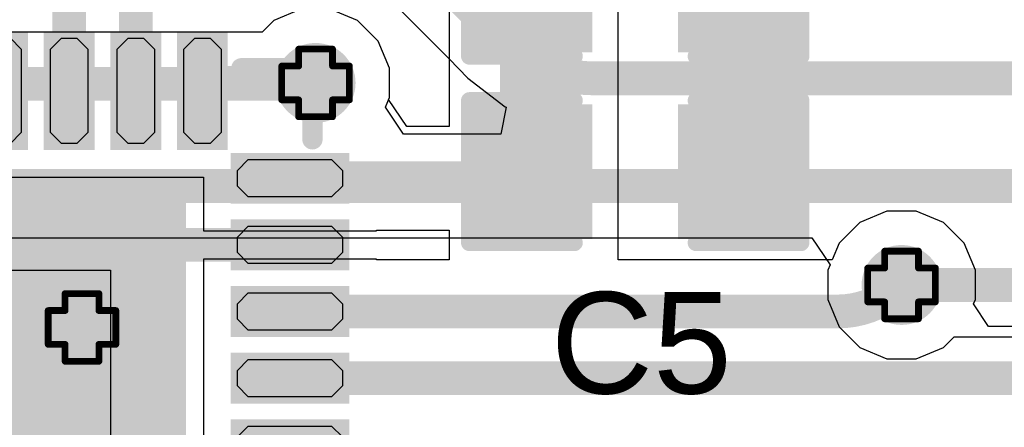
# Model space of a CAD drawing. Header units: inches. Extents: x -0.1 to 10.2, y 0 to 6.5.
# Tile 68 of 95: x 2.416 to 2.708, y 3.688 to 3.809. Entities that reach past the tile are written whole.
import ezdxf

# ---------------------------------------------------------------- set-up
doc = ezdxf.new("R2010")
doc.units = ezdxf.units.IN
doc.header["$MEASUREMENT"] = 0
for name, color, linetype in [('Bottom Layer', 5, 'Continuous'), ('Drill Drawing', 1, 'Continuous'), ('Top Layer', 1, 'Continuous'), ('Top Overlay', 2, 'Continuous'), ('Top Paste', 8, 'Continuous'), ('Top Solder', 216, 'Continuous'), ('Via Holes', 16, 'Continuous')]:
    doc.layers.add(name, color=color, linetype=linetype)
doc.styles.add('Arial', font='txt', dxfattribs={"height": 0.2})

# ---------------------------------------------------------------- blocks, each defined once
blk = doc.blocks.new('48_QFN__7_7__17')
at = {"layer": 'Top Layer'}
for points in [[(0.043698, 0.149706), (0.054722, 0.149706), (0.054722, 0.118594), (0.043698, 0.118594)], [(0.063388, 0.149706), (0.074412, 0.149706), (0.074412, 0.118594), (0.063388, 0.118594)], [(0.083068, 0.149706), (0.094092, 0.149706), (0.094092, 0.118594), (0.083068, 0.118594)], [(0.102758, 0.149706), (0.113782, 0.149706), (0.113782, 0.118594), (0.102758, 0.118594)], [(0.118594, 0.113782), (0.149706, 0.113782), (0.149706, 0.102758), (0.118594, 0.102758)], [(-0.101378, 0.101378), (0.101378, 0.101378), (0.101378, -0.101378), (-0.101378, -0.101378)], [(0.118594, 0.094092), (0.149706, 0.094092), (0.149706, 0.083068), (0.118594, 0.083068)], [(0.118594, 0.074412), (0.149706, 0.074412), (0.149706, 0.063388), (0.118594, 0.063388)], [(0.118594, 0.054722), (0.149706, 0.054722), (0.149706, 0.043698), (0.118594, 0.043698)], [(0.118594, 0.035042), (0.149706, 0.035042), (0.149706, 0.024018), (0.118594, 0.024018)]]:
    blk.add_hatch(color=1, dxfattribs=at).paths.add_polyline_path(points)
at = {"layer": 'Top Solder'}
for points in [[(0.041698, 0.151706), (0.056722, 0.151706), (0.056722, 0.116594), (0.041698, 0.116594)], [(0.061388, 0.151706), (0.076412, 0.151706), (0.076412, 0.116594), (0.061388, 0.116594)], [(0.081068, 0.151706), (0.096092, 0.151706), (0.096092, 0.116594), (0.081068, 0.116594)], [(0.100758, 0.151706), (0.115782, 0.151706), (0.115782, 0.116594), (0.100758, 0.116594)], [(0.116594, 0.115782), (0.151706, 0.115782), (0.151706, 0.100758), (0.116594, 0.100758)], [(-0.103378, 0.103378), (0.103378, 0.103378), (0.103378, -0.103378), (-0.103378, -0.103378)], [(0.116594, 0.096092), (0.151706, 0.096092), (0.151706, 0.081068), (0.116594, 0.081068)], [(0.116594, 0.076412), (0.151706, 0.076412), (0.151706, 0.061388), (0.116594, 0.061388)], [(0.116594, 0.056722), (0.151706, 0.056722), (0.151706, 0.041698), (0.116594, 0.041698)], [(0.116594, 0.037042), (0.151706, 0.037042), (0.151706, 0.022018), (0.116594, 0.022018)]]:
    blk.add_hatch(color=216, dxfattribs=at).paths.add_polyline_path(points)
at = {"layer": 'Top Overlay', "const_width": 0.006}
for points in [[(0.119779, 0.140795), (0.140795, 0.140795)], [(0.140795, 0.119779), (0.140795, 0.140795)]]:
    blk.add_lwpolyline(points, dxfattribs=at)
at = {"layer": 'Top Overlay', "const_width": 0.003}
for points in [[(0.118279, 0.140795, 1), (0.121279, 0.140795, 1)], [(0.139295, 0.140795, 1), (0.142295, 0.140795, 1)], [(0.139295, 0.140795, 1), (0.142295, 0.140795, 1)], [(0.139295, 0.119779, 1), (0.142295, 0.119779, 1)]]:
    blk.add_lwpolyline(points, format="xyb", close=True, dxfattribs=at)
at = {"layer": 'Top Paste'}
for p, q in [((0.0514931, 0.149706), (0.054722, 0.1464771)), ((0.063388, 0.1464771), (0.0666168, 0.149706)), ((0.0666168, 0.149706), (0.0711831, 0.149706)), ((0.0711831, 0.149706), (0.074412, 0.1464771)), ((0.083068, 0.1464771), (0.0862968, 0.149706)), ((0.0862968, 0.149706), (0.0908631, 0.149706)), ((0.0908631, 0.149706), (0.094092, 0.1464771)), ((0.102758, 0.1464771), (0.1059868, 0.149706)), ((0.1059868, 0.149706), (0.1105531, 0.149706)), ((0.1105531, 0.149706), (0.113782, 0.1464771)), ((0.054722, 0.1464771), (0.054722, 0.144194)), ((0.063388, 0.144194), (0.063388, 0.1464771)), ((0.074412, 0.1464771), (0.074412, 0.144194)), ((0.083068, 0.144194), (0.083068, 0.1464771)), ((0.094092, 0.1464771), (0.094092, 0.144194)), ((0.102758, 0.144194), (0.102758, 0.1464771)), ((0.113782, 0.1464771), (0.113782, 0.144194)), ((0.054722, 0.144194), (0.054722, 0.144194)), ((0.054722, 0.144194), (0.054722, 0.124106)), ((0.063388, 0.124106), (0.063388, 0.144194)), ((0.074412, 0.144194), (0.074412, 0.144194)), ((0.074412, 0.144194), (0.074412, 0.124106)), ((0.083068, 0.124106), (0.083068, 0.144194)), ((0.094092, 0.144194), (0.094092, 0.144194)), ((0.094092, 0.144194), (0.094092, 0.124106)), ((0.102758, 0.124106), (0.102758, 0.144194)), ((0.113782, 0.144194), (0.113782, 0.144194)), ((0.113782, 0.144194), (0.113782, 0.124106)), ((0.054722, 0.124106), (0.054722, 0.1218228)), ((0.063388, 0.1218228), (0.063388, 0.124106)), ((0.063388, 0.124106), (0.063388, 0.124106)), ((0.074412, 0.124106), (0.074412, 0.1218228)), ((0.083068, 0.1218228), (0.083068, 0.124106)), ((0.083068, 0.124106), (0.083068, 0.124106)), ((0.094092, 0.124106), (0.094092, 0.1218228)), ((0.102758, 0.1218228), (0.102758, 0.124106)), ((0.102758, 0.124106), (0.102758, 0.124106)), ((0.113782, 0.124106), (0.113782, 0.1218228)), ((0.054722, 0.1218228), (0.0514931, 0.118594)), ((0.0666168, 0.118594), (0.063388, 0.1218228)), ((0.074412, 0.1218228), (0.0711831, 0.118594)), ((0.0862968, 0.118594), (0.083068, 0.1218228)), ((0.094092, 0.1218228), (0.0908631, 0.118594)), ((0.1059868, 0.118594), (0.102758, 0.1218228)), ((0.113782, 0.1218228), (0.1105531, 0.118594)), ((0.0711831, 0.118594), (0.0666168, 0.118594)), ((0.0908631, 0.118594), (0.0862968, 0.118594)), ((0.1105531, 0.118594), (0.1059868, 0.118594)), ((0.118594, 0.1105531), (0.1218228, 0.113782)), ((0.1218228, 0.113782), (0.124106, 0.113782)), ((0.124106, 0.113782), (0.124106, 0.113782)), ((0.124106, 0.113782), (0.144194, 0.113782)), ((0.144194, 0.113782), (0.1464771, 0.113782)), ((0.1464771, 0.113782), (0.149706, 0.1105531)), ((0.118594, 0.1059868), (0.118594, 0.1105531)), ((0.149706, 0.1105531), (0.149706, 0.1059868)), ((0.1218228, 0.102758), (0.118594, 0.1059868)), ((0.149706, 0.1059868), (0.1464771, 0.102758)), ((0.124106, 0.102758), (0.1218228, 0.102758)), ((0.144194, 0.102758), (0.124106, 0.102758)), ((0.1464771, 0.102758), (0.144194, 0.102758)), ((0.144194, 0.102758), (0.144194, 0.102758)), ((0.118594, 0.0908631), (0.1218228, 0.094092)), ((0.1218228, 0.094092), (0.124106, 0.094092)), ((0.124106, 0.094092), (0.124106, 0.094092)), ((0.124106, 0.094092), (0.144194, 0.094092)), ((0.144194, 0.094092), (0.1464771, 0.094092)), ((0.1464771, 0.094092), (0.149706, 0.0908631)), ((0.118594, 0.0862968), (0.118594, 0.0908631)), ((0.149706, 0.0908631), (0.149706, 0.0862968)), ((0.1218228, 0.083068), (0.118594, 0.0862968)), ((0.149706, 0.0862968), (0.1464771, 0.083068)), ((0.124106, 0.083068), (0.1218228, 0.083068)), ((0.144194, 0.083068), (0.124106, 0.083068)), ((0.1464771, 0.083068), (0.144194, 0.083068)), ((0.144194, 0.083068), (0.144194, 0.083068)), ((-0.081102, 0.081102), (0.081102, 0.081102)), ((0.081102, 0.081102), (0.081102, -0.081102)), ((0.118594, 0.0711831), (0.1218228, 0.074412)), ((0.1218228, 0.074412), (0.124106, 0.074412)), ((0.124106, 0.074412), (0.124106, 0.074412)), ((0.124106, 0.074412), (0.144194, 0.074412)), ((0.144194, 0.074412), (0.1464771, 0.074412)), ((0.1464771, 0.074412), (0.149706, 0.0711831)), ((0.118594, 0.0666168), (0.118594, 0.0711831)), ((0.149706, 0.0711831), (0.149706, 0.0666168)), ((0.1218228, 0.063388), (0.118594, 0.0666168)), ((0.149706, 0.0666168), (0.1464771, 0.063388)), ((0.124106, 0.063388), (0.1218228, 0.063388)), ((0.144194, 0.063388), (0.124106, 0.063388)), ((0.1464771, 0.063388), (0.144194, 0.063388)), ((0.144194, 0.063388), (0.144194, 0.063388)), ((0.118594, 0.0514931), (0.1218228, 0.054722)), ((0.1218228, 0.054722), (0.124106, 0.054722)), ((0.124106, 0.054722), (0.124106, 0.054722)), ((0.124106, 0.054722), (0.144194, 0.054722)), ((0.144194, 0.054722), (0.1464771, 0.054722)), ((0.1464771, 0.054722), (0.149706, 0.0514931)), ((0.118594, 0.0469268), (0.118594, 0.0514931)), ((0.149706, 0.0514931), (0.149706, 0.0469268)), ((0.1218228, 0.043698), (0.118594, 0.0469268)), ((0.149706, 0.0469268), (0.1464771, 0.043698)), ((0.124106, 0.043698), (0.1218228, 0.043698)), ((0.144194, 0.043698), (0.124106, 0.043698)), ((0.1464771, 0.043698), (0.144194, 0.043698)), ((0.144194, 0.043698), (0.144194, 0.043698)), ((0.118594, 0.0318131), (0.1218228, 0.035042)), ((0.1218228, 0.035042), (0.124106, 0.035042)), ((0.124106, 0.035042), (0.124106, 0.035042)), ((0.124106, 0.035042), (0.144194, 0.035042)), ((0.144194, 0.035042), (0.1464771, 0.035042)), ((0.1464771, 0.035042), (0.149706, 0.0318131))]:
    blk.add_line(p, q, dxfattribs=at)
blk = doc.blocks.new('C___0603_95')
at = {"layer": 'Top Layer'}
for points in [[(-0.015, 0.0175), (-0.015, -0.0175), (-0.045, -0.0175), (-0.045, 0.0175)], [(0.045, 0.0175), (0.045, -0.0175), (0.015, -0.0175), (0.015, 0.0175)]]:
    blk.add_hatch(color=1, dxfattribs=at).paths.add_polyline_path(points)
at = {"layer": 'Top Paste'}
for points in [[(-0.015, 0.0175), (-0.015, -0.0175), (-0.045, -0.0175), (-0.045, 0.0175)], [(0.045, 0.0175), (0.045, -0.0175), (0.015, -0.0175), (0.015, 0.0175)]]:
    blk.add_hatch(color=8, dxfattribs=at).paths.add_polyline_path(points)
at = {"layer": 'Top Solder'}
for points in [[(-0.0126378, 0.0198622), (-0.0126378, -0.0198622), (-0.0473622, -0.0198622), (-0.0473622, 0.0198622)], [(0.0473622, 0.0198622), (0.0473622, -0.0198622), (0.0126378, -0.0198622), (0.0126378, 0.0198622)]]:
    blk.add_hatch(color=216, dxfattribs=at).paths.add_polyline_path(points)
at = {"layer": 'Top Overlay', "const_width": 0.005}
for points in [[(-0.049, 0.021), (-0.049, -0.021)], [(-0.018, 0.021), (-0.049, 0.021)], [(0.049, 0.021), (0.018, 0.021)], [(0.049, 0.021), (0.049, -0.021)], [(-0.018, -0.021), (-0.049, -0.021)], [(0.049, -0.021), (0.018, -0.021)]]:
    blk.add_lwpolyline(points, dxfattribs=at)
at = {"layer": 'Top Overlay', "const_width": 0.0025}
for points in [[(-0.05025, 0.021, 1), (-0.04775, 0.021, 1)], [(-0.05025, 0.021, 1), (-0.04775, 0.021, 1)], [(-0.01925, 0.021, 1), (-0.01675, 0.021, 1)], [(0.01675, 0.021, 1), (0.01925, 0.021, 1)], [(0.04775, 0.021, 1), (0.05025, 0.021, 1)], [(0.04775, 0.021, 1), (0.05025, 0.021, 1)], [(-0.05025, -0.021, 1), (-0.04775, -0.021, 1)], [(-0.05025, -0.021, 1), (-0.04775, -0.021, 1)], [(-0.01925, -0.021, 1), (-0.01675, -0.021, 1)], [(0.01675, -0.021, 1), (0.01925, -0.021, 1)], [(0.04775, -0.021, 1), (0.05025, -0.021, 1)], [(0.04775, -0.021, 1), (0.05025, -0.021, 1)]]:
    blk.add_lwpolyline(points, format="xyb", close=True, dxfattribs=at)
blk = doc.blocks.new('C___0603_97')
at = {"layer": 'Top Layer'}
for points in [[(-0.015, 0.0175), (-0.015, -0.0175), (-0.045, -0.0175), (-0.045, 0.0175)], [(0.045, 0.0175), (0.045, -0.0175), (0.015, -0.0175), (0.015, 0.0175)]]:
    blk.add_hatch(color=1, dxfattribs=at).paths.add_polyline_path(points)
at = {"layer": 'Top Paste'}
for points in [[(-0.015, 0.0175), (-0.015, -0.0175), (-0.045, -0.0175), (-0.045, 0.0175)], [(0.045, 0.0175), (0.045, -0.0175), (0.015, -0.0175), (0.015, 0.0175)]]:
    blk.add_hatch(color=8, dxfattribs=at).paths.add_polyline_path(points)
at = {"layer": 'Top Solder'}
for points in [[(-0.0126378, 0.0198622), (-0.0126378, -0.0198622), (-0.0473622, -0.0198622), (-0.0473622, 0.0198622)], [(0.0473622, 0.0198622), (0.0473622, -0.0198622), (0.0126378, -0.0198622), (0.0126378, 0.0198622)]]:
    blk.add_hatch(color=216, dxfattribs=at).paths.add_polyline_path(points)
at = {"layer": 'Top Overlay', "const_width": 0.005}
for points in [[(-0.049, 0.021), (-0.049, -0.021)], [(-0.018, 0.021), (-0.049, 0.021)], [(0.049, 0.021), (0.018, 0.021)], [(0.049, 0.021), (0.049, -0.021)], [(-0.018, -0.021), (-0.049, -0.021)], [(0.049, -0.021), (0.018, -0.021)]]:
    blk.add_lwpolyline(points, dxfattribs=at)
at = {"layer": 'Top Overlay', "const_width": 0.0025}
for points in [[(-0.05025, 0.021, 1), (-0.04775, 0.021, 1)], [(-0.05025, 0.021, 1), (-0.04775, 0.021, 1)], [(-0.01925, 0.021, 1), (-0.01675, 0.021, 1)], [(0.01675, 0.021, 1), (0.01925, 0.021, 1)], [(0.04775, 0.021, 1), (0.05025, 0.021, 1)], [(0.04775, 0.021, 1), (0.05025, 0.021, 1)], [(-0.05025, -0.021, 1), (-0.04775, -0.021, 1)], [(-0.05025, -0.021, 1), (-0.04775, -0.021, 1)], [(-0.01925, -0.021, 1), (-0.01675, -0.021, 1)], [(0.01675, -0.021, 1), (0.01925, -0.021, 1)], [(0.04775, -0.021, 1), (0.05025, -0.021, 1)], [(0.04775, -0.021, 1), (0.05025, -0.021, 1)]]:
    blk.add_lwpolyline(points, format="xyb", close=True, dxfattribs=at)

msp = doc.modelspace()

# ---------------------------------------------------------------- hatches: boundary and pattern name
at = {"layer": 'Bottom Layer'}
h = msp.add_hatch(color=5, dxfattribs=at)
edge = h.paths.add_edge_path()
edge.add_arc((2.5039366, 3.79), 0.011811, 0, 360)
h = msp.add_hatch(color=5, dxfattribs=at)
edge = h.paths.add_edge_path()
edge.add_arc((2.677165, 3.7302835), 0.011811, 0, 360)
h = msp.add_hatch(color=5, dxfattribs=at)
edge = h.paths.add_edge_path()
edge.add_arc((2.4348815, 3.7177205), 0.011811, 0, 360)
at = {"layer": 'Top Layer'}
h = msp.add_hatch(color=1, dxfattribs=at)
edge = h.paths.add_edge_path()
edge.add_arc((2.5039366, 3.79), 0.011811, 0, 360)
h = msp.add_hatch(color=1, dxfattribs=at)
edge = h.paths.add_edge_path()
edge.add_arc((2.677165, 3.7302835), 0.011811, 0, 360)
h = msp.add_hatch(color=1, dxfattribs=at)
edge = h.paths.add_edge_path()
edge.add_arc((2.4348815, 3.7177205), 0.011811, 0, 360)
at = {"layer": 'Via Holes'}
h = msp.add_hatch(color=7, dxfattribs=at)
edge = h.paths.add_edge_path()
edge.add_arc((2.5039366, 3.79), 0.0059055, 0, 360)
h = msp.add_hatch(color=7, dxfattribs=at)
edge = h.paths.add_edge_path()
edge.add_arc((2.677165, 3.7302835), 0.0059055, 0, 360)
h = msp.add_hatch(color=7, dxfattribs=at)
edge = h.paths.add_edge_path()
edge.add_arc((2.4348815, 3.7177205), 0.0059055, 0, 360)

# ---------------------------------------------------------------- linework, layer by layer
at = {"layer": 'Bottom Layer'}
for p, q in [((2.5119928, 3.8285827), (2.5434376, 3.7971379)), ((2.4995981, 3.811811), (2.4915817, 3.8084905)), ((2.5162915, 3.8084905), (2.5082751, 3.811811)), ((2.4915817, 3.8084905), (2.4881291, 3.8050379)), ((2.5224271, 3.8023549), (2.5162915, 3.8084905)), ((2.4881291, 3.8050379), (1.0086221, 3.8050379)), ((2.5257476, 3.7943385), (2.5224271, 3.8023549)), ((2.5434376, 3.7971379), (2.5489823, 3.7913689)), ((2.5257476, 3.7856615), (2.5257476, 3.7943385)), ((2.5489823, 3.7913689), (2.5489825, 3.791369)), ((2.5489825, 3.791369), (2.5599303, 3.7829684)), ((2.5245729, 3.7828255), (2.5257476, 3.7856615)), ((2.5299183, 3.7748254), (2.5245729, 3.7828255)), ((2.5602755, 3.7828254), (2.5586842, 3.7748254)), ((2.5599303, 3.7829684), (2.5602755, 3.7828254)), ((2.5586842, 3.7748254), (2.5299183, 3.7748254)), ((2.1946574, 3.7442376), (2.6506777, 3.7442376)), ((2.6506777, 3.7442376), (2.6560232, 3.7362375)), ((2.6560232, 3.7362375), (2.655354, 3.734622)), ((2.655354, 3.734622), (2.655354, 3.725945)), ((2.655354, 3.725945), (2.6586745, 3.7179286)), ((2.6586745, 3.7179286), (2.6648101, 3.711793)), ((2.6895199, 3.711793), (2.6927165, 3.7149896)), ((2.6927165, 3.7149896), (3.286131, 3.7149896)), ((2.6648101, 3.711793), (2.6728265, 3.7084725)), ((2.6815035, 3.7084725), (2.6895199, 3.711793)), ((2.6728265, 3.7084725), (2.6815035, 3.7084725))]:
    msp.add_line(p, q, dxfattribs=at)
at = {"layer": 'Bottom Layer', "const_width": 0.01}
for points in [[(2.5118106, 3.8503937), (2.55986, 3.8023443)], [(2.55986, 3.8023443), (2.5599086, 3.8022953)], [(2.5863613, 3.7913385), (2.586406, 3.7913386)], [(2.586406, 3.7913386), (3.7886226, 3.7913386)], [(0.7957559, 3.789744), (2.5051762, 3.789744)], [(2.1791059, 3.7595315), (3.3232697, 3.7595315)], [(2.677165, 3.7302835), (3.2867401, 3.7302835)]]:
    msp.add_lwpolyline(points, dxfattribs=at)
at = {"layer": 'Bottom Layer', "const_width": 0.005}
for points in [[(2.55736, 3.8023443, 1), (2.56236, 3.8023443, 1)], [(2.55736, 3.8023443, 1), (2.56236, 3.8023443, 1)], [(2.5574086, 3.8022953, 1), (2.5624086, 3.8022953, 1)], [(2.5574087, 3.8022954, 1), (2.5624087, 3.8022954, 1)], [(2.5838613, 3.7913385, 1), (2.5888613, 3.7913385, 1)], [(2.5838613, 3.7913385, 1), (2.5888613, 3.7913385, 1)], [(2.583906, 3.7913386, 1), (2.588906, 3.7913386, 1)], [(2.583906, 3.7913386, 1), (2.588906, 3.7913386, 1)], [(2.5026762, 3.789744, 1), (2.5076762, 3.789744, 1)], [(2.674665, 3.7302835, 1), (2.679665, 3.7302835, 1)]]:
    msp.add_lwpolyline(points, format="xyb", close=True, dxfattribs=at)
at = {"layer": 'Bottom Layer', "const_width": 0.01}
msp.add_lwpolyline([(2.5863613, 3.7913385, -0.1989127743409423), (2.5599087, 3.8022954)], format="xyb", dxfattribs=at)
at = {"layer": 'Drill Drawing', "const_width": 0.002}
for points in [[(2.4989366, 3.795), (2.4989366, 3.8)], [(2.4989366, 3.8), (2.5089366, 3.8)], [(2.5089366, 3.795), (2.5089366, 3.8)], [(2.4939366, 3.785), (2.4939366, 3.795)], [(2.4939366, 3.795), (2.4989366, 3.795)], [(2.5089366, 3.795), (2.5139366, 3.795)], [(2.5139366, 3.785), (2.5139366, 3.795)], [(2.4939366, 3.785), (2.4989366, 3.785)], [(2.4989366, 3.78), (2.4989366, 3.785)], [(2.5089366, 3.785), (2.5139366, 3.785)], [(2.5089366, 3.78), (2.5089366, 3.785)], [(2.4989366, 3.78), (2.5089366, 3.78)], [(2.672165, 3.7352835), (2.672165, 3.7402835)], [(2.672165, 3.7402835), (2.682165, 3.7402835)], [(2.682165, 3.7352835), (2.682165, 3.7402835)], [(2.667165, 3.7252835), (2.667165, 3.7352835)], [(2.667165, 3.7352835), (2.672165, 3.7352835)], [(2.682165, 3.7352835), (2.687165, 3.7352835)], [(2.687165, 3.7252835), (2.687165, 3.7352835)], [(2.4298815, 3.7227205), (2.4298815, 3.7277205)], [(2.4298815, 3.7277205), (2.4398815, 3.7277205)], [(2.4398815, 3.7227205), (2.4398815, 3.7277205)], [(2.667165, 3.7252835), (2.672165, 3.7252835)], [(2.672165, 3.7202835), (2.672165, 3.7252835)], [(2.682165, 3.7252835), (2.687165, 3.7252835)], [(2.682165, 3.7202835), (2.682165, 3.7252835)], [(2.4248815, 3.7127205), (2.4248815, 3.7227205)], [(2.4248815, 3.7227205), (2.4298815, 3.7227205)], [(2.4398815, 3.7227205), (2.4448815, 3.7227205)], [(2.4448815, 3.7127205), (2.4448815, 3.7227205)], [(2.672165, 3.7202835), (2.682165, 3.7202835)], [(2.4248815, 3.7127205), (2.4298815, 3.7127205)], [(2.4298815, 3.7077205), (2.4298815, 3.7127205)], [(2.4398815, 3.7127205), (2.4448815, 3.7127205)], [(2.4398815, 3.7077205), (2.4398815, 3.7127205)], [(2.4298815, 3.7077205), (2.4398815, 3.7077205)]]:
    msp.add_lwpolyline(points, dxfattribs=at)
at = {"layer": 'Drill Drawing', "const_width": 0.001}
for points in [[(2.4984366, 3.8, 1), (2.4994366, 3.8, 1)], [(2.4984366, 3.8, 1), (2.4994366, 3.8, 1)], [(2.5084366, 3.8, 1), (2.5094366, 3.8, 1)], [(2.5084366, 3.8, 1), (2.5094366, 3.8, 1)], [(2.4934366, 3.795, 1), (2.4944366, 3.795, 1)], [(2.4934366, 3.795, 1), (2.4944366, 3.795, 1)], [(2.4984366, 3.795, 1), (2.4994366, 3.795, 1)], [(2.4984366, 3.795, 1), (2.4994366, 3.795, 1)], [(2.5084366, 3.795, 1), (2.5094366, 3.795, 1)], [(2.5084366, 3.795, 1), (2.5094366, 3.795, 1)], [(2.5134366, 3.795, 1), (2.5144366, 3.795, 1)], [(2.5134366, 3.795, 1), (2.5144366, 3.795, 1)], [(2.4934366, 3.785, 1), (2.4944366, 3.785, 1)], [(2.4934366, 3.785, 1), (2.4944366, 3.785, 1)], [(2.4984366, 3.785, 1), (2.4994366, 3.785, 1)], [(2.4984366, 3.785, 1), (2.4994366, 3.785, 1)], [(2.5084366, 3.785, 1), (2.5094366, 3.785, 1)], [(2.5084366, 3.785, 1), (2.5094366, 3.785, 1)], [(2.5134366, 3.785, 1), (2.5144366, 3.785, 1)], [(2.5134366, 3.785, 1), (2.5144366, 3.785, 1)], [(2.4984366, 3.78, 1), (2.4994366, 3.78, 1)], [(2.4984366, 3.78, 1), (2.4994366, 3.78, 1)], [(2.5084366, 3.78, 1), (2.5094366, 3.78, 1)], [(2.5084366, 3.78, 1), (2.5094366, 3.78, 1)], [(2.671665, 3.7402835, 1), (2.672665, 3.7402835, 1)], [(2.671665, 3.7402835, 1), (2.672665, 3.7402835, 1)], [(2.681665, 3.7402835, 1), (2.682665, 3.7402835, 1)], [(2.681665, 3.7402835, 1), (2.682665, 3.7402835, 1)], [(2.666665, 3.7352835, 1), (2.667665, 3.7352835, 1)], [(2.666665, 3.7352835, 1), (2.667665, 3.7352835, 1)], [(2.671665, 3.7352835, 1), (2.672665, 3.7352835, 1)], [(2.671665, 3.7352835, 1), (2.672665, 3.7352835, 1)], [(2.681665, 3.7352835, 1), (2.682665, 3.7352835, 1)], [(2.681665, 3.7352835, 1), (2.682665, 3.7352835, 1)], [(2.686665, 3.7352835, 1), (2.687665, 3.7352835, 1)], [(2.686665, 3.7352835, 1), (2.687665, 3.7352835, 1)], [(2.4293815, 3.7277205, 1), (2.4303815, 3.7277205, 1)], [(2.4293815, 3.7277205, 1), (2.4303815, 3.7277205, 1)], [(2.4393815, 3.7277205, 1), (2.4403815, 3.7277205, 1)], [(2.4393815, 3.7277205, 1), (2.4403815, 3.7277205, 1)], [(2.666665, 3.7252835, 1), (2.667665, 3.7252835, 1)], [(2.666665, 3.7252835, 1), (2.667665, 3.7252835, 1)], [(2.671665, 3.7252835, 1), (2.672665, 3.7252835, 1)], [(2.671665, 3.7252835, 1), (2.672665, 3.7252835, 1)], [(2.681665, 3.7252835, 1), (2.682665, 3.7252835, 1)], [(2.681665, 3.7252835, 1), (2.682665, 3.7252835, 1)], [(2.686665, 3.7252835, 1), (2.687665, 3.7252835, 1)], [(2.686665, 3.7252835, 1), (2.687665, 3.7252835, 1)], [(2.4243815, 3.7227205, 1), (2.4253815, 3.7227205, 1)], [(2.4243815, 3.7227205, 1), (2.4253815, 3.7227205, 1)], [(2.4293815, 3.7227205, 1), (2.4303815, 3.7227205, 1)], [(2.4293815, 3.7227205, 1), (2.4303815, 3.7227205, 1)], [(2.4393815, 3.7227205, 1), (2.4403815, 3.7227205, 1)], [(2.4393815, 3.7227205, 1), (2.4403815, 3.7227205, 1)], [(2.4443815, 3.7227205, 1), (2.4453815, 3.7227205, 1)], [(2.4443815, 3.7227205, 1), (2.4453815, 3.7227205, 1)], [(2.671665, 3.7202835, 1), (2.672665, 3.7202835, 1)], [(2.671665, 3.7202835, 1), (2.672665, 3.7202835, 1)], [(2.681665, 3.7202835, 1), (2.682665, 3.7202835, 1)], [(2.681665, 3.7202835, 1), (2.682665, 3.7202835, 1)], [(2.4243815, 3.7127205, 1), (2.4253815, 3.7127205, 1)], [(2.4243815, 3.7127205, 1), (2.4253815, 3.7127205, 1)], [(2.4293815, 3.7127205, 1), (2.4303815, 3.7127205, 1)], [(2.4293815, 3.7127205, 1), (2.4303815, 3.7127205, 1)], [(2.4393815, 3.7127205, 1), (2.4403815, 3.7127205, 1)], [(2.4393815, 3.7127205, 1), (2.4403815, 3.7127205, 1)], [(2.4443815, 3.7127205, 1), (2.4453815, 3.7127205, 1)], [(2.4443815, 3.7127205, 1), (2.4453815, 3.7127205, 1)], [(2.4293815, 3.7077205, 1), (2.4303815, 3.7077205, 1)], [(2.4293815, 3.7077205, 1), (2.4303815, 3.7077205, 1)], [(2.4393815, 3.7077205, 1), (2.4403815, 3.7077205, 1)], [(2.4393815, 3.7077205, 1), (2.4403815, 3.7077205, 1)]]:
    msp.add_lwpolyline(points, format="xyb", close=True, dxfattribs=at)
at = {"layer": 'Top Layer'}
for p, q in [((2.5434248, 3.8463976), (2.5434248, 3.7913978)), ((2.5934248, 3.7913978), (2.5934248, 3.8463976)), ((2.5162915, 3.8084905), (2.5082751, 3.811811)), ((2.5224271, 3.8023549), (2.5162915, 3.8084905)), ((2.5257476, 3.7943385), (2.5224271, 3.8023549)), ((2.5257476, 3.7856615), (2.5257476, 3.7943385)), ((2.5434248, 3.7913978), (2.5434246, 3.7913978)), ((2.5434246, 3.7913978), (2.5434246, 3.7912793)), ((2.5434246, 3.7912793), (2.5434248, 3.7912793)), ((2.5434248, 3.7912793), (2.5434248, 3.7771049)), ((2.593425, 3.7913978), (2.5934248, 3.7913978)), ((2.5934248, 3.7377372), (2.5934248, 3.7912793)), ((2.5934248, 3.7912793), (2.593425, 3.7912793)), ((2.593425, 3.7912793), (2.593425, 3.7913978)), ((2.5255171, 3.785105), (2.5257476, 3.7856615)), ((2.5308625, 3.7771049), (2.5255171, 3.785105)), ((2.5434248, 3.7771049), (2.5308625, 3.7771049)), ((2.3762223, 3.7621373), (2.4707983, 3.7621373)), ((2.4707983, 3.7621373), (2.4707983, 3.7463013)), ((2.6728265, 3.7520945), (2.6648101, 3.748774)), ((2.6815035, 3.7520945), (2.6728265, 3.7520945)), ((2.6895199, 3.748774), (2.6815035, 3.7520945)), ((2.4707983, 3.7463013), (2.5219103, 3.7463013)), ((2.5219103, 3.7463013), (2.5219103, 3.7465171)), ((2.5219103, 3.7465171), (2.5434248, 3.7465171)), ((2.5434248, 3.7465171), (2.5434248, 3.7377372)), ((2.6648101, 3.748774), (2.6586745, 3.7426384)), ((2.6956555, 3.7426384), (2.6895199, 3.748774)), ((2.6586745, 3.7426384), (2.6566444, 3.7377372)), ((2.698976, 3.734622), (2.6956555, 3.7426384)), ((2.5219103, 3.7379553), (2.4707983, 3.7379553)), ((2.4707983, 3.7379553), (2.4707983, 3.7069313)), ((2.5219103, 3.7377372), (2.5219103, 3.7379553)), ((2.5434248, 3.7377372), (2.5219103, 3.7377372)), ((2.6566444, 3.7377372), (2.5934248, 3.7377372)), ((2.698976, 3.725945), (2.698976, 3.734622)), ((2.698461, 3.7247016), (2.698976, 3.725945)), ((2.7029056, 3.7180498), (2.698461, 3.7247016)), ((2.7810627, 3.7180498), (2.7029056, 3.7180498)), ((2.4707983, 3.7069313), (2.4707983, 3.6675613))]:
    msp.add_line(p, q, dxfattribs=at)
for points, const_width in [([(2.431102, 3.7887795), (2.431102, 3.8740184)], 0.01), ([(2.450787, 3.787696), (2.450787, 3.8341699)], 0.01), ([(2.5684248, 3.7637795), (2.5684248, 3.8188976)], 0.02), ([(2.6284248, 3.7637795), (2.6284248, 3.8188976)], 0.02), ([(2.4704743, 3.789488), (2.4709863, 3.79)], 0.01), ([(2.4704743, 3.7876933), (2.4704743, 3.789488)], 0.01), ([(2.4709863, 3.79), (2.5039366, 3.79)], 0.01), ([(2.4507843, 3.7876933), (2.450787, 3.787696)], 0.01), ([(2.4974405, 3.761811), (2.5664563, 3.761811)], 0.01), ([(2.5664563, 3.761811), (2.5684248, 3.7637795)], 0.01), ([(2.3720443, 3.6633833), (2.4507843, 3.7421233)], 0.01), ([(2.4507843, 3.7421233), (2.4963543, 3.7421233)], 0.01), ([(2.4963543, 3.7224433), (2.6582371, 3.7224433)], 0.01), ([(2.4974405, 3.7027559), (2.7955142, 3.7027559)], 0.01)]:
    msp.add_lwpolyline(points, dxfattribs=dict(at, const_width=const_width))
for points, const_width in [([(2.428602, 3.7887795, 1), (2.433602, 3.7887795, 1)], 0.005), ([(2.4679743, 3.789488, 1), (2.4729743, 3.789488, 1)], 0.005), ([(2.4679743, 3.789488, 1), (2.4729743, 3.789488, 1)], 0.005), ([(2.4684863, 3.79, 1), (2.4734863, 3.79, 1)], 0.005), ([(2.4684863, 3.79, 1), (2.4734863, 3.79, 1)], 0.005), ([(2.5014366, 3.79, 1), (2.5064366, 3.79, 1)], 0.005), ([(2.4482843, 3.7876933, 1), (2.4532843, 3.7876933, 1)], 0.005), ([(2.448287, 3.787696, 1), (2.453287, 3.787696, 1)], 0.005), ([(2.448287, 3.787696, 1), (2.453287, 3.787696, 1)], 0.005), ([(2.4679743, 3.7876933, 1), (2.4729743, 3.7876933, 1)], 0.005), ([(2.5634248, 3.7637795, 1), (2.5734248, 3.7637795, 1)], 0.01), ([(2.6234248, 3.7637795, 1), (2.6334248, 3.7637795, 1)], 0.01), ([(2.4949405, 3.761811, 1), (2.4999405, 3.761811, 1)], 0.005), ([(2.5639563, 3.761811, 1), (2.5689563, 3.761811, 1)], 0.005), ([(2.5639563, 3.761811, 1), (2.5689563, 3.761811, 1)], 0.005), ([(2.5659248, 3.7637795, 1), (2.5709248, 3.7637795, 1)], 0.005), ([(2.4482843, 3.7421233, 1), (2.4532843, 3.7421233, 1)], 0.005), ([(2.4482843, 3.7421233, 1), (2.4532843, 3.7421233, 1)], 0.005), ([(2.4938543, 3.7421233, 1), (2.4988543, 3.7421233, 1)], 0.005), ([(2.674665, 3.7302835, 1), (2.679665, 3.7302835, 1)], 0.005), ([(2.4938543, 3.7224433, 1), (2.4988543, 3.7224433, 1)], 0.005), ([(2.6557371, 3.7224433, 1), (2.6607371, 3.7224433, 1)], 0.005), ([(2.6557371, 3.7224433, 1), (2.6607371, 3.7224433, 1)], 0.005), ([(2.4949405, 3.7027559, 1), (2.4999405, 3.7027559, 1)], 0.005)]:
    msp.add_lwpolyline(points, format="xyb", close=True, dxfattribs=dict(at, const_width=const_width))
at = {"layer": 'Top Layer', "const_width": 0.01}
msp.add_lwpolyline([(2.677165, 3.7302835, -0.198912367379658), (2.6582371, 3.7224433)], format="xyb", dxfattribs=at)

# ---------------------------------------------------------------- block references
at = {"rotation": 180}
for name, p in [('C___0603_97', (2.5984248, 3.8188976)), ('C___0603_95', (2.5984248, 3.7637795))]:
    msp.add_blockref(name, p, dxfattribs=at)
msp.add_blockref('48_QFN__7_7__17', (2.3622043, 3.6535433))

# ---------------------------------------------------------------- texts
at = {"layer": 'Top Overlay', "style": 'Arial'}
msp.add_text('C5', height=0.03, dxfattribs=at).set_placement((2.5734329, 3.6981975))

doc.saveas('drawing.dxf')
